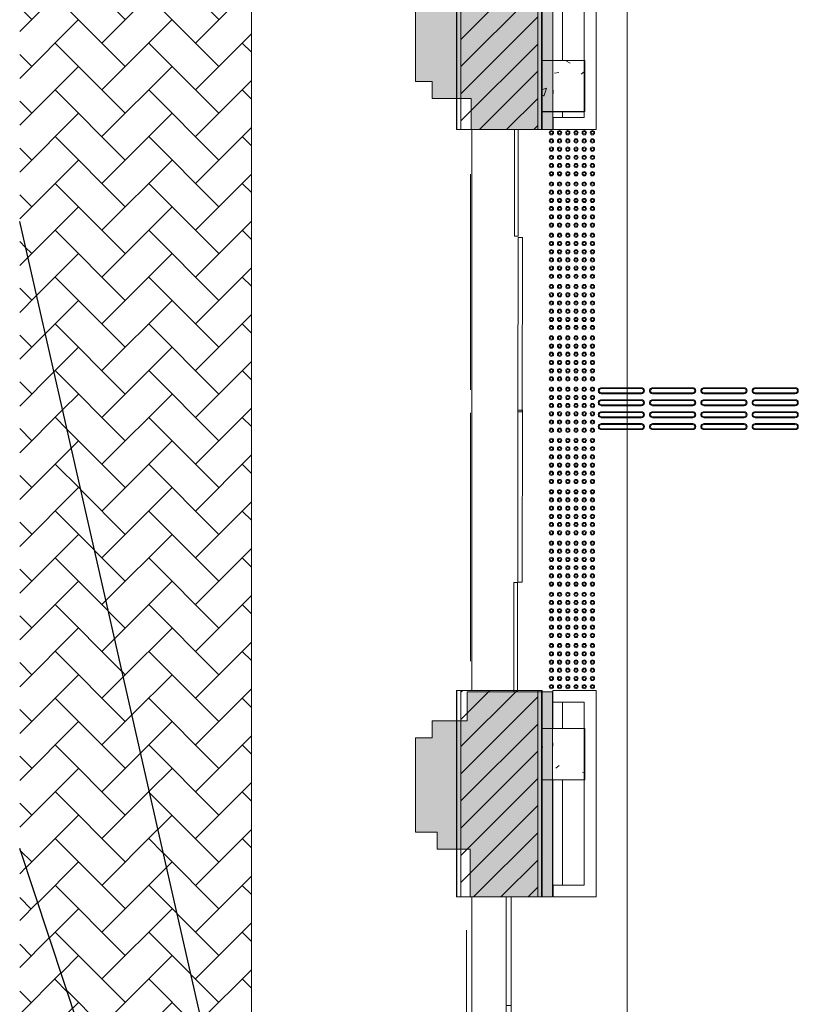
# Model space of a CAD drawing. Header units: metres. Extents: x 2.5 to 42.1, y -73.7 to -48.4.
# Tile 23 of 256: x 2.5 to 7, y -64.7 to -59. Entities that reach past the tile are written whole.
import ezdxf

# ---------------------------------------------------------------- set-up
doc = ezdxf.new("R2010")
doc.units = ezdxf.units.M
for name, color, linetype, lineweight in [('A-COLS', 7, 'Continuous', 18), ('A-DOOR', 7, 'Continuous', 18), ('A-FLOR', 7, 'Continuous', 18), ('A-FLOR-PATT', 7, 'Continuous', 18), ('A-GENM', 7, 'Continuous', 18), ('A-WALL', 7, 'Continuous', 18), ('A-WALL-PATT', 7, 'Continuous', 18), ('G-ANNO-SYMB', 7, 'Continuous', 9), ('I-WALL', 7, 'Continuous', 18), ('S-BEAM', 7, 'Continuous', 18), ('S-COLS', 7, 'Continuous', 18)]:
    doc.layers.add(name, color=color, linetype=linetype, lineweight=lineweight)
pattern_1 = [(49.99999999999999, (21.555, -62.92899999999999), (0.5465545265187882, -0.04781508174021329), [0.05715, -0.62865]), (355, (21.555, -62.92899999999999), (-0.1057276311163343, 0.5731658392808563), [0.04572, -0.50292]), (100.451, (21.601, -62.933), (0.440827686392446, 0.5253490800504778), [0.04857, -0.53427]), (46.184, (21.555, -62.776), (0.8132373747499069, -0.1261291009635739), [0.08573, -0.9429799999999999]), (96.636, (21.623, -62.787), (0.7122119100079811, 0.7422871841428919), [0.07286000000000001, -0.8014100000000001]), (351.184, (21.555, -62.776), (0.7122166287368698, 0.7422739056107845), [0.06858, -0.75438]), (21, (21.631, -62.81399999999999), (0.4548461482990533, -0.3067949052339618), [0.05715, -0.62865]), (326, (21.631, -62.81399999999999), (0.1854048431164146, 0.5525599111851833), [0.04572, -0.50292]), (71.45100000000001, (21.669, -62.84), (0.6402508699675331, 0.2457631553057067), [0.04857, -0.53427]), (37.50000000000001, (21.555, -62.92899999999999), (0.009260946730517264, 0.2536671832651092), [0.02515, -0.47168, 0.02515, -0.48539, -0.5048199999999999]), (37.50000000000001, (21.555, -62.92899999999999), (0.009260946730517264, 0.2536671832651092), [-1.007, 0.02515, -0.47968]), (7.499999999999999, (21.555, -62.92899999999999), (0.2004558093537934, 0.3005459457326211), [0.02515, -0.26594, 0.02515, -0.46025, -0.1924]), (7.499999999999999, (21.555, -62.92899999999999), (0.2004558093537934, 0.3005459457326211), [-0.7764800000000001, 0.02515, -0.16726]), (327.5, (21.385, -62.92899999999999), (0.4067681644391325, -0.01718819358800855), [0.02515, -0.16535, 0.02515, -0.56921, -0.78867]), (327.5, (21.385, -62.92899999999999), (0.4067681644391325, -0.01718819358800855), [-0.78486, 0.02515, -0.76352]), (317.5, (21.309, -62.92899999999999), (0.4443831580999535, 0.07627942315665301), [0.02515, -0.2225, 0.02515, -0.36957, -0.56007]), (317.5, (21.309, -62.92899999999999), (0.4443831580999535, 0.07627942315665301), [-0.64237, 0.02515, -0.53492])]

# ---------------------------------------------------------------- blocks, each defined once
blk = doc.blocks.new('Paredes 12 - Paredes 3-6874078-TÉRREO _0_32m')
at = {"layer": 'A-WALL-PATT', "true_color": 0xd2d2d2}
for points in [[(5.560248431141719, -59.60344708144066), (5.581463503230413, -59.60344708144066), (5.581463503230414, -58.64335825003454), (5.080238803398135, -58.64335825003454), (5.080238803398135, -58.6715634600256), (4.905673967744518, -58.6715634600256), (4.905673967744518, -58.7715634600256), (4.778997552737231, -58.7715634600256), (4.778997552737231, -59.3215634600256), (4.87590819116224, -59.3215634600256), (4.87590819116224, -59.4215634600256), (5.103655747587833, -59.4215634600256), (5.103655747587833, -59.60344708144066)], [(5.578997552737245, -64.09196407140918), (5.578997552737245, -62.8917637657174), (5.080238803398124, -62.8917637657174), (5.080238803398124, -63.06196407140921), (4.875897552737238, -63.06196407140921), (4.875897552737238, -63.16196407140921), (4.778997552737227, -63.16196407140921), (4.778997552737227, -63.71196407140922), (4.905673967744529, -63.71196407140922), (4.905673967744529, -63.81196407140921), (5.097916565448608, -63.81196407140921), (5.097916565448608, -64.09196407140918)]]:
    blk.add_hatch(color=254, dxfattribs=at).paths.add_polyline_path(points)
at = {"layer": 'A-WALL', "color": 253, "true_color": 0xaaaaaa}
for p, q in [((5.080238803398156, -58.6715634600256), (4.90567396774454, -58.6715634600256)), ((4.90567396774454, -58.6715634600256), (4.90567396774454, -58.7715634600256)), ((5.581463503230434, -58.64335825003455), (5.080238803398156, -58.64335825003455)), ((5.080238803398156, -58.64335825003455), (5.080238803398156, -58.6715634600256)), ((5.581463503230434, -59.60344708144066), (5.581463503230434, -58.64335825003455)), ((4.778997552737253, -58.7715634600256), (4.778997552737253, -59.3215634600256)), ((4.90567396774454, -58.7715634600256), (4.778997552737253, -58.7715634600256)), ((4.778997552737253, -59.3215634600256), (4.87590819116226, -59.3215634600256)), ((4.87590819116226, -59.3215634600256), (4.87590819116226, -59.42156346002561)), ((4.87590819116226, -59.42156346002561), (5.103655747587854, -59.42156346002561)), ((5.103655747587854, -59.42156346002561), (5.103655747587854, -59.60344708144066)), ((5.103655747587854, -59.60344708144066), (5.581463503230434, -59.60344708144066)), ((5.080238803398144, -62.8917637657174), (5.080238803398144, -63.06196407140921)), ((5.578997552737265, -62.8917637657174), (5.080238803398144, -62.8917637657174)), ((5.578997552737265, -64.09196407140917), (5.578997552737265, -62.8917637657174)), ((5.080238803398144, -63.06196407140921), (4.875897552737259, -63.06196407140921)), ((4.875897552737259, -63.06196407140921), (4.875897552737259, -63.16196407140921)), ((4.875897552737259, -63.16196407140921), (4.778997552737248, -63.16196407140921)), ((4.778997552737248, -63.16196407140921), (4.778997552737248, -63.71196407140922)), ((4.778997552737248, -63.71196407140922), (4.90567396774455, -63.71196407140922)), ((4.90567396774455, -63.71196407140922), (4.90567396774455, -63.81196407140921)), ((4.90567396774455, -63.81196407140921), (5.097916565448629, -63.81196407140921)), ((5.097916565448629, -63.81196407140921), (5.097916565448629, -64.09196407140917)), ((5.097916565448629, -64.09196407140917), (5.578997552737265, -64.09196407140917))]:
    blk.add_line(p, q, dxfattribs=at)
blk = doc.blocks.new('Portas 6 - Portas 1-6876433-TÉRREO _0_32m')
at = {"layer": 'A-DOOR', "color": 253, "true_color": 0xaaaaaa}
for p, q in [((5.357955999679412, -59.60377598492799), (5.357150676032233, -60.22672067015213)), ((5.379117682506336, -59.60380334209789), (5.357955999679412, -59.60377598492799)), ((5.378312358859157, -60.22674802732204), (5.379117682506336, -59.60380334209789)), ((5.357150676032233, -60.22672067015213), (5.378312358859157, -60.22674802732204)), ((5.378708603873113, -60.23541266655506), (5.377391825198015, -61.25398486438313)), ((5.404186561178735, -60.23544560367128), (5.378708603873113, -60.23541266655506)), ((5.402869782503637, -61.25401780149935), (5.404186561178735, -60.23544560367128)), ((5.377348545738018, -61.24396806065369), (5.376048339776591, -62.24972071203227)), ((5.40440974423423, -61.24400304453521), (5.377348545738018, -61.24396806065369)), ((5.377391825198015, -61.25398486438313), (5.402869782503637, -61.25401780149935)), ((5.403109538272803, -62.24975569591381), (5.40440974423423, -61.24400304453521)), ((5.354532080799, -62.25229136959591), (5.353705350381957, -62.89179490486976)), ((5.375693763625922, -62.25231872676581), (5.354532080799, -62.25229136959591)), ((5.374867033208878, -62.89182226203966), (5.375693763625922, -62.25231872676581)), ((5.376048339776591, -62.24972071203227), (5.403109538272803, -62.24975569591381)), ((5.353705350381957, -62.89179490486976), (5.374867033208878, -62.89182226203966))]:
    blk.add_line(p, q, dxfattribs=at)
blk = doc.blocks.new('Portas 8 - Portas 2-6876474-TÉRREO _0_32m')
at = {"layer": 'A-DOOR', "color": 253, "true_color": 0xaaaaaa}
for p, q in [((5.309373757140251, -64.09192647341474), (5.308554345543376, -64.72576865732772)), ((5.338864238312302, -64.09196459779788), (5.309373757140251, -64.09192647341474)), ((5.338044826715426, -64.72580678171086), (5.338864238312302, -64.09196459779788)), ((5.308554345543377, -64.72576865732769), (5.30768916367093, -65.3950156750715)), ((5.338044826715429, -64.72580678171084), (5.308554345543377, -64.72576865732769)), ((5.308554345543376, -64.72576865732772), (5.338044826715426, -64.72580678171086)), ((5.337179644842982, -65.39505379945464), (5.338044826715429, -64.72580678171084)), ((5.30768916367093, -65.3950156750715), (5.337179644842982, -65.39505379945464))]:
    blk.add_line(p, q, dxfattribs=at)
blk = doc.blocks.new('_ARQPWR_ACS Piso tátil de alerta - 30 cm Inox-7195133-TÉRREO _0_32m')
at = {"layer": 'A-GENM', "color": 253, "true_color": 0xaaaaaa}
for centre, radius, start, end in [((-0.1199999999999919, 0.1200000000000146), 0.01249999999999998, 0, 179.9999999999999), ((-0.1199999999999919, 0.1200000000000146), 0.0125, 179.9999999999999, 359.9999999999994), ((-0.1199999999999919, 0.1200000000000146), 0.007500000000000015, 359.9999999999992, 179.9999999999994), ((-0.1199999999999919, 0.1200000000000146), 0.007500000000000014, 179.9999999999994, 359.9999999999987), ((-0.07199999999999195, 0.1200000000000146), 0.0125, 0, 179.9999999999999), ((-0.07199999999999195, 0.1200000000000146), 0.0125, 179.9999999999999, 359.9999999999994), ((-0.07199999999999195, 0.1200000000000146), 0.007500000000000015, 359.9999999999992, 179.9999999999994), ((-0.07199999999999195, 0.1200000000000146), 0.00750000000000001, 179.9999999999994, 359.9999999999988), ((-0.02399999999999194, 0.1200000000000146), 0.0125, 3.81666561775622e-14, 179.9999999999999), ((-0.02399999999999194, 0.1200000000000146), 0.0125, 179.9999999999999, 359.9999999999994), ((-0.02399999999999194, 0.1200000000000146), 0.007500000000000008, 359.9999999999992, 179.9999999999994), ((-0.02399999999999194, 0.1200000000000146), 0.007500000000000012, 179.9999999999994, 359.9999999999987), ((0.02400000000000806, 0.1200000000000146), 0.0125, 3.498610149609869e-14, 179.9999999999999), ((0.02400000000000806, 0.1200000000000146), 0.0125, 179.9999999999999, 359.9999999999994), ((0.02400000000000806, 0.1200000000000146), 0.007500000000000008, 359.9999999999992, 179.9999999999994), ((0.02400000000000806, 0.1200000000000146), 0.007500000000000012, 179.9999999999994, 359.9999999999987), ((0.07200000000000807, 0.1200000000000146), 0.0125, 3.180554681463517e-14, 179.9999999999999), ((0.07200000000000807, 0.1200000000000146), 0.0125, 179.9999999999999, 359.9999999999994), ((0.07200000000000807, 0.1200000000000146), 0.007499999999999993, 359.9999999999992, 179.9999999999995), ((0.07200000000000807, 0.1200000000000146), 0.007500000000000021, 179.9999999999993, 359.9999999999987), ((0.120000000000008, 0.1200000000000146), 0.0125, 0, 179.9999999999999), ((0.120000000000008, 0.1200000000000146), 0.0125, 179.9999999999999, 359.9999999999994), ((0.120000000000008, 0.1200000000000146), 0.007500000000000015, 359.9999999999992, 179.9999999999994), ((0.120000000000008, 0.1200000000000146), 0.00750000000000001, 179.9999999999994, 359.9999999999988), ((-0.119999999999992, 0.07200000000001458), 0.0125, 2.544443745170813e-14, 179.9999999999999), ((-0.119999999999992, 0.07200000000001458), 0.01249999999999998, 179.9999999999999, 359.9999999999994), ((-0.119999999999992, 0.07200000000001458), 0.007500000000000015, 359.9999999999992, 179.9999999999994), ((-0.119999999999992, 0.07200000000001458), 0.00750000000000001, 179.9999999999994, 359.9999999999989), ((-0.07199999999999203, 0.07200000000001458), 0.01249999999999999, 2.544443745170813e-14, 179.9999999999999), ((-0.07199999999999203, 0.07200000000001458), 0.01249999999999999, 179.9999999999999, 359.9999999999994), ((-0.07199999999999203, 0.07200000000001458), 0.007500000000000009, 359.9999999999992, 179.9999999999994), ((-0.07199999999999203, 0.07200000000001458), 0.00750000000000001, 179.9999999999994, 359.9999999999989), ((-0.02399999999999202, 0.07200000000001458), 0.01249999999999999, 3.180554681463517e-14, 179.9999999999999), ((-0.02399999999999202, 0.07200000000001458), 0.01249999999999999, 179.9999999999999, 359.9999999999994), ((-0.02399999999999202, 0.07200000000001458), 0.007500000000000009, 359.9999999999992, 179.9999999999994), ((-0.02399999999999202, 0.07200000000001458), 0.007500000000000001, 179.9999999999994, 359.9999999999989), ((0.02400000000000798, 0.07200000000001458), 0.01249999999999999, 3.180554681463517e-14, 179.9999999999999), ((0.02400000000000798, 0.07200000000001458), 0.01249999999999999, 179.9999999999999, 359.9999999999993), ((0.02400000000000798, 0.07200000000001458), 0.007500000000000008, 359.9999999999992, 179.9999999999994), ((0.02400000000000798, 0.07200000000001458), 0.007500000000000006, 179.9999999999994, 359.9999999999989), ((0.07200000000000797, 0.07200000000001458), 0.0125, 0, 179.9999999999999), ((0.07200000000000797, 0.07200000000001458), 0.0125, 179.9999999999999, 359.9999999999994), ((0.07200000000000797, 0.07200000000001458), 0.007500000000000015, 359.9999999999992, 179.9999999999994), ((0.07200000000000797, 0.07200000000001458), 0.0075, 179.9999999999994, 359.9999999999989), ((0.120000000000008, 0.07200000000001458), 0.01249999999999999, 2.544443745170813e-14, 179.9999999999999), ((0.120000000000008, 0.07200000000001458), 0.01249999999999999, 179.9999999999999, 359.9999999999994), ((0.120000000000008, 0.07200000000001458), 0.007500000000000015, 359.9999999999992, 179.9999999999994), ((0.120000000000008, 0.07200000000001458), 0.00750000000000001, 179.9999999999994, 359.9999999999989), ((-0.1199999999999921, 0.02400000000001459), 0.0125, 1.590277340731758e-14, 179.9999999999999), ((-0.1199999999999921, 0.02400000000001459), 0.01249999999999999, 179.9999999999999, 359.9999999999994), ((-0.1199999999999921, 0.02400000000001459), 0.007500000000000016, 359.9999999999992, 179.9999999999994), ((-0.1199999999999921, 0.02400000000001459), 0.007500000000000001, 179.9999999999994, 359.9999999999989), ((-0.0719999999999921, 0.02400000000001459), 0.0125, 1.590277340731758e-14, 179.9999999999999), ((-0.0719999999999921, 0.02400000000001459), 0.01249999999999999, 179.9999999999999, 359.9999999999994), ((-0.0719999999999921, 0.02400000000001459), 0.007500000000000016, 359.9999999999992, 179.9999999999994), ((-0.0719999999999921, 0.02400000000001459), 0.007500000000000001, 179.9999999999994, 359.9999999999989), ((-0.02399999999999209, 0.02400000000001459), 0.01249999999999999, 5.088887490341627e-14, 179.9999999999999), ((-0.02399999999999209, 0.02400000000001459), 0.01249999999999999, 179.9999999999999, 359.9999999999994), ((-0.02399999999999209, 0.02400000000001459), 0.007500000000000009, 359.9999999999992, 179.9999999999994), ((-0.02399999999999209, 0.02400000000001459), 0.007500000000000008, 179.9999999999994, 359.9999999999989), ((0.02400000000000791, 0.02400000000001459), 0.01249999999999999, 4.452776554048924e-14, 179.9999999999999), ((0.02400000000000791, 0.02400000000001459), 0.01249999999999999, 179.9999999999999, 359.9999999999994), ((0.02400000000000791, 0.02400000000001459), 0.007500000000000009, 359.9999999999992, 179.9999999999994), ((0.02400000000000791, 0.02400000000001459), 0.007500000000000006, 179.9999999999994, 359.9999999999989), ((0.07200000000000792, 0.02400000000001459), 0.0125, 4.452776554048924e-14, 179.9999999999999), ((0.07200000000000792, 0.02400000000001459), 0.01249999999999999, 179.9999999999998, 359.9999999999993), ((0.07200000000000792, 0.02400000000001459), 0.007500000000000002, 359.9999999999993, 179.9999999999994), ((0.07200000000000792, 0.02400000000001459), 0.007500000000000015, 179.9999999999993, 359.9999999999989), ((0.1200000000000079, 0.02400000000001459), 0.0125, 1.590277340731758e-14, 179.9999999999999), ((0.1200000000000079, 0.02400000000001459), 0.01249999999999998, 179.9999999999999, 359.9999999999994), ((0.1200000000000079, 0.02400000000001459), 0.007500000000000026, 359.9999999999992, 179.9999999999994), ((0.1200000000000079, 0.02400000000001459), 0.007500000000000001, 179.9999999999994, 359.9999999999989), ((-0.1199999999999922, -0.02399999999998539), 0.01249999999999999, 5.724998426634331e-14, 179.9999999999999), ((-0.1199999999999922, -0.02399999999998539), 0.01249999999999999, 179.9999999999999, 359.9999999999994), ((-0.1199999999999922, -0.02399999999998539), 0.007500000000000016, 359.9999999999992, 179.9999999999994), ((-0.1199999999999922, -0.02399999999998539), 0.007500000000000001, 179.9999999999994, 359.9999999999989), ((-0.07199999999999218, -0.02399999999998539), 0.0125, 1.90833280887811e-14, 179.9999999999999), ((-0.07199999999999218, -0.02399999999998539), 0.01249999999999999, 179.9999999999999, 359.9999999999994), ((-0.07199999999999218, -0.02399999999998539), 0.007500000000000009, 359.9999999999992, 179.9999999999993), ((-0.07199999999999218, -0.02399999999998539), 0.007500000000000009, 179.9999999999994, 359.9999999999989), ((-0.02399999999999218, -0.02399999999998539), 0.01249999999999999, 4.452776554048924e-14, 179.9999999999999), ((-0.02399999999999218, -0.02399999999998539), 0.01249999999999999, 179.9999999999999, 359.9999999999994), ((-0.02399999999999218, -0.02399999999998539), 0.007500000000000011, 359.9999999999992, 179.9999999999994), ((-0.02399999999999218, -0.02399999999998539), 0.007500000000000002, 179.9999999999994, 359.9999999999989), ((0.02400000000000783, -0.02399999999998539), 0.01249999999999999, 6.361109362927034e-14, 179.9999999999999), ((0.02400000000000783, -0.02399999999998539), 0.01249999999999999, 179.9999999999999, 359.9999999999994), ((0.02400000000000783, -0.02399999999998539), 0.007500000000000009, 359.9999999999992, 179.9999999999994), ((0.02400000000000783, -0.02399999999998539), 0.007500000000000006, 179.9999999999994, 359.9999999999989), ((0.07200000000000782, -0.02399999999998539), 0.0125, 2.544443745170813e-14, 179.9999999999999), ((0.07200000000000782, -0.02399999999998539), 0.01249999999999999, 179.9999999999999, 359.9999999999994), ((0.07200000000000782, -0.02399999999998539), 0.007500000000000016, 359.9999999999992, 179.9999999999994), ((0.07200000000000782, -0.02399999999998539), 0.007500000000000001, 179.9999999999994, 359.9999999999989), ((0.1200000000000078, -0.02399999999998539), 0.0125, 1.90833280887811e-14, 179.9999999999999), ((0.1200000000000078, -0.02399999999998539), 0.01249999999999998, 179.9999999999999, 359.9999999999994), ((0.1200000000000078, -0.02399999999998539), 0.007500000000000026, 359.9999999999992, 179.9999999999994), ((0.1200000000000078, -0.02399999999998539), 0.007500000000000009, 179.9999999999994, 359.9999999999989), ((-0.1199999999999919, -0.07199999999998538), 0.01249999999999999, 6.361109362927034e-14, 179.9999999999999), ((-0.1199999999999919, -0.07199999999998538), 0.01249999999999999, 179.9999999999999, 359.9999999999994), ((-0.1199999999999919, -0.1199999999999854), 0.0125, 2.544443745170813e-14, 179.9999999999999), ((-0.1199999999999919, -0.07199999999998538), 0.007500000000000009, 359.9999999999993, 179.9999999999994), ((-0.1199999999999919, -0.07199999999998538), 0.007500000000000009, 179.9999999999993, 359.999999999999), ((-0.1199999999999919, -0.1199999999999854), 0.007499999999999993, 359.9999999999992, 179.9999999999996), ((-0.07199999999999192, -0.07199999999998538), 0.01249999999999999, 6.361109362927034e-14, 179.9999999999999), ((-0.07199999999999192, -0.07199999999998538), 0.0125, 179.9999999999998, 359.9999999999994), ((-0.07199999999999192, -0.1199999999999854), 0.0125, 2.544443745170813e-14, 179.9999999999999), ((-0.07199999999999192, -0.07199999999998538), 0.007500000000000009, 359.9999999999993, 179.9999999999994), ((-0.07199999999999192, -0.07199999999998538), 0.007500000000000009, 179.9999999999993, 359.999999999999), ((-0.07199999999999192, -0.1199999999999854), 0.007499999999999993, 359.9999999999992, 179.9999999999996), ((-0.02399999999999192, -0.07199999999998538), 0.01249999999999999, 7.63333123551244e-14, 179.9999999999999), ((-0.02399999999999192, -0.07199999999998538), 0.01249999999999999, 179.9999999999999, 359.9999999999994), ((-0.02399999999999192, -0.1199999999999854), 0.01249999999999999, 3.180554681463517e-14, 179.9999999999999), ((-0.02399999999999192, -0.07199999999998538), 0.007500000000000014, 359.9999999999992, 179.9999999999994), ((-0.02399999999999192, -0.07199999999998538), 0.007500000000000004, 179.9999999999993, 359.999999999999), ((-0.02399999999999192, -0.1199999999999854), 0.007500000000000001, 359.9999999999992, 179.9999999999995), ((0.02400000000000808, -0.07199999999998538), 0.01249999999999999, 6.361109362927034e-14, 179.9999999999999), ((0.02400000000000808, -0.07199999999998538), 0.01249999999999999, 179.9999999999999, 359.9999999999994), ((0.02400000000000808, -0.1199999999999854), 0.01249999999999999, 4.452776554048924e-14, 179.9999999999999), ((0.02400000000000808, -0.07199999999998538), 0.007500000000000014, 359.9999999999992, 179.9999999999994), ((0.02400000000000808, -0.07199999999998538), 0.0075, 179.9999999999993, 359.999999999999), ((0.02400000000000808, -0.1199999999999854), 0.007499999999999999, 359.9999999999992, 179.9999999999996), ((0.07200000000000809, -0.07199999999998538), 0.01249999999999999, 5.724998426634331e-14, 179.9999999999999), ((0.07200000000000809, -0.07199999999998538), 0.0125, 179.9999999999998, 359.9999999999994), ((0.07200000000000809, -0.1199999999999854), 0.01249999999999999, 2.544443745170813e-14, 179.9999999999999), ((0.07200000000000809, -0.07199999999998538), 0.007500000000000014, 359.9999999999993, 179.9999999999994), ((0.07200000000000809, -0.07199999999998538), 0.007499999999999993, 179.9999999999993, 359.9999999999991), ((0.07200000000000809, -0.1199999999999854), 0.007500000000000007, 359.9999999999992, 179.9999999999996), ((0.1200000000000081, -0.07199999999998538), 0.01249999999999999, 6.997220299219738e-14, 179.9999999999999), ((0.1200000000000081, -0.07199999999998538), 0.01249999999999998, 179.9999999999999, 359.9999999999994), ((0.1200000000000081, -0.1199999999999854), 0.0125, 2.544443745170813e-14, 179.9999999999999), ((0.1200000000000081, -0.07199999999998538), 0.007500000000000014, 359.9999999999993, 179.9999999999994), ((0.1200000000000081, -0.07199999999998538), 0.007500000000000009, 179.9999999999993, 359.999999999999), ((0.1200000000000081, -0.1199999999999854), 0.007500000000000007, 359.9999999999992, 179.9999999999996), ((-0.1199999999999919, -0.1199999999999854), 0.01249999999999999, 179.9999999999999, 359.9999999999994), ((-0.1199999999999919, -0.1199999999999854), 0.007500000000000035, 179.9999999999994, 359.9999999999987), ((-0.07199999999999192, -0.1199999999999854), 0.0125, 179.9999999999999, 359.9999999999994), ((-0.07199999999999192, -0.1199999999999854), 0.007500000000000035, 179.9999999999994, 359.9999999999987), ((-0.02399999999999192, -0.1199999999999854), 0.01249999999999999, 179.9999999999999, 359.9999999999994), ((-0.02399999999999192, -0.1199999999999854), 0.00750000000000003, 179.9999999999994, 359.9999999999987), ((0.02400000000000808, -0.1199999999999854), 0.01249999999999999, 179.9999999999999, 359.9999999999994), ((0.02400000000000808, -0.1199999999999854), 0.007500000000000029, 179.9999999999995, 359.9999999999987), ((0.07200000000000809, -0.1199999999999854), 0.0125, 179.9999999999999, 359.9999999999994), ((0.07200000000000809, -0.1199999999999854), 0.007500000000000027, 179.9999999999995, 359.9999999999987), ((0.1200000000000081, -0.1199999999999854), 0.01249999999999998, 179.9999999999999, 359.9999999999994), ((0.1200000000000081, -0.1199999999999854), 0.007500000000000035, 179.9999999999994, 359.9999999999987)]:
    blk.add_arc(centre, radius, start, end, dxfattribs=at)
blk = doc.blocks.new('_ARQPWR_ACS Piso tátil direcional - 30 cm Inox-7195131-TÉRREO _0_32m')
at = {"layer": 'A-GENM', "color": 253, "true_color": 0xaaaaaa}
for p, q in [((-0.1174999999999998, 0.1225000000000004), (0.1175000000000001, 0.1225000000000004)), ((0.1175000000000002, 0.1175000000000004), (-0.1174999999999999, 0.1175000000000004)), ((-0.1174999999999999, 0.09250000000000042), (0.1175000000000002, 0.09250000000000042)), ((0.1175000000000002, 0.08750000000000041), (-0.1175, 0.08750000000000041)), ((-0.1175000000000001, 0.05250000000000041), (0.1174999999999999, 0.05250000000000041)), ((0.1174999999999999, 0.04750000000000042), (-0.1175000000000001, 0.04750000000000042)), ((-0.1175000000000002, 0.02250000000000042), (0.1174999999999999, 0.02250000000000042)), ((0.1174999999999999, 0.01750000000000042), (-0.1175000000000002, 0.01750000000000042)), ((-0.1174999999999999, -0.01749999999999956), (0.1175000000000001, -0.01749999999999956)), ((0.1175000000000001, -0.02249999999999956), (-0.1174999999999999, -0.02249999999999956)), ((-0.1175, -0.04749999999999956), (0.1175000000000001, -0.04749999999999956)), ((0.1175000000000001, -0.05249999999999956), (-0.1175, -0.05249999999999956)), ((-0.1174999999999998, -0.08749999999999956), (0.1175000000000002, -0.08749999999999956)), ((0.1175000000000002, -0.09249999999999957), (-0.1174999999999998, -0.09249999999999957)), ((-0.1174999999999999, -0.1174999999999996), (0.1175000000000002, -0.1174999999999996)), ((0.1175000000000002, -0.1224999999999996), (-0.1174999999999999, -0.1224999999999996))]:
    blk.add_line(p, q, dxfattribs=at)
for centre, radius, start, end in [((-0.1174999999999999, 0.1050000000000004), 0.01750000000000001, 89.99999999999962, 269.9999999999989), ((-0.1174999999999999, 0.1050000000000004), 0.01249999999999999, 89.99999999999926, 269.9999999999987), ((0.1175000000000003, 0.1050000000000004), 0.01750000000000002, 269.9999999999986, 89.99999999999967), ((0.1175000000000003, 0.1050000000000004), 0.01249999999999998, 269.9999999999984, 89.99999999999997), ((-0.1175000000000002, 0.03500000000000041), 0.0175, 89.99999999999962, 269.9999999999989), ((-0.1175000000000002, 0.03500000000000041), 0.01249999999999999, 89.99999999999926, 269.9999999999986), ((0.1175000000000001, 0.03500000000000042), 0.01750000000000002, 269.9999999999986, 89.99999999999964), ((0.1175000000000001, 0.03500000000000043), 0.01249999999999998, 269.9999999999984, 89.99999999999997), ((-0.1175, -0.03499999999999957), 0.01750000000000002, 89.9999999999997, 269.9999999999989), ((-0.1175, -0.03499999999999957), 0.01249999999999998, 89.99999999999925, 269.9999999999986), ((0.1175000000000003, -0.03499999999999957), 0.01750000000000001, 269.9999999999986, 89.99999999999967), ((0.1175000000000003, -0.03499999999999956), 0.01249999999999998, 269.9999999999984, 90.00000000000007), ((-0.1174999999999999, -0.1049999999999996), 0.01749999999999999, 89.99999999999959, 269.999999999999), ((-0.1174999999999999, -0.1049999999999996), 0.01249999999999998, 89.99999999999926, 269.9999999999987), ((0.1175000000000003, -0.1049999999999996), 0.01750000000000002, 269.9999999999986, 89.99999999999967), ((0.1175000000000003, -0.1049999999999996), 0.01249999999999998, 269.9999999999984, 89.99999999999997)]:
    blk.add_arc(centre, radius, start, end, dxfattribs=at)
blk = doc.blocks.new('Led_Stripe_11805 - Led_Stripe_11805-7936288-TÉRREO _0_32m')
at = {"layer": 'A-GENM', "color": 253, "true_color": 0xaaaaaa}
for p, q in [((5.580997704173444, -63.19042525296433), (5.578997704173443, -63.19042525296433)), ((5.578997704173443, -63.19042525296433), (5.578997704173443, -63.21042525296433)), ((5.578997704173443, -63.21042525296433), (5.580997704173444, -63.21042525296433)), ((5.580997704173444, -63.21042525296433), (5.580997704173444, -63.19042525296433))]:
    blk.add_line(p, q, dxfattribs=at)
blk = doc.blocks.new('Led_Stripe_11805 - Led_Stripe_11805-7944635-TÉRREO _0_32m')
at = {"layer": 'A-GENM', "color": 253, "true_color": 0xaaaaaa}
for p, q in [((5.583463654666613, -59.37194224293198), (5.581463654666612, -59.37194224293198)), ((5.581463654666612, -59.37194224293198), (5.581463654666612, -59.39194224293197)), ((5.583463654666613, -59.39194224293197), (5.583463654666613, -59.37194224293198)), ((5.581463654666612, -59.39194224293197), (5.583463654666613, -59.39194224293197))]:
    blk.add_line(p, q, dxfattribs=at)
blk = doc.blocks.new('4 GRE - ESCOLA DE CINEMA E AUDIOVISUAL CINE REX R07_rvt-1-TÉRREO _0_32m')
at = {"layer": 'A-FLOR-PATT', "true_color": 0xaaaaaa}
h = blk.add_hatch(dxfattribs=at)
h.set_pattern_fill('FP_5', color=253, style=0, pattern_type=2)
h.set_pattern_definition([(45.002, (21.556, -62.92899999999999), (4.587469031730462e-06, 0.2737210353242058), [0.5806399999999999, -0.19355]), (134.999, (21.693, -62.792), (4.777333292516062e-06, 0.2737210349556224), [0.58062, -0.19354])])
h.paths.add_polyline_path([(5.01867355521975, -71.37899187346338), (5.01867355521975, -70.65597821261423), (4.854303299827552, -70.65597821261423), (4.854761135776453, -70.65799209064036), (5.017562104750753, -70.65799209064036), (5.017562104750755, -71.37410294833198)])
h.paths.add_polyline_path([(3.819351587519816, -66.10354733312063), (3.819351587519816, -53.54754750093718), (2.463672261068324, -58.58127488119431), (2.463672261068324, -60.14033537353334), (3.394195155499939, -64.23341634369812)])
h.paths.add_polyline_path([(5.023731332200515, -50.56346403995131), (5.108314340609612, -50.56346403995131), (5.108314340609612, -48.76154318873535), (4.993101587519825, -49.19057036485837), (4.998190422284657, -49.19283126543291), (5.001723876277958, -49.20151388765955), (4.997948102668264, -49.21035272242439), (4.98931861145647, -49.21400022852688), (4.986745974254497, -49.21293460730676), (4.979541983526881, -49.24301869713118), (4.980541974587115, -49.24067505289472), (4.989425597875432, -49.23713239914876), (4.998190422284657, -49.24116849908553), (5.001586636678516, -49.24951388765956), (4.997656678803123, -49.2583527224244), (4.98922569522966, -49.2618122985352), (4.980512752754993, -49.25819840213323), (4.976877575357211, -49.24957662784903), (4.968814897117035, -49.27951388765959), (5.023731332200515, -49.27951388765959), (5.023731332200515, -49.97009051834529)])
h = blk.add_hatch(dxfattribs=at)
h.set_pattern_fill('FP_3', color=253, style=0, pattern_type=2)
h.set_pattern_definition([(45.008, (21.552, -62.92899999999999), (-2.862340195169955e-06, 0.2737139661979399), [0.58056, -0.19352]), (134.992, (21.689, -62.792), (2.862340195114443e-06, 0.2737139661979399), [0.5805600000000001, -0.19352])])
h.paths.add_polyline_path([(5.01867355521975, -71.50333251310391), (5.01867355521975, -71.37899187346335), (5.017562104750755, -71.37410294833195), (5.017562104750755, -71.49998527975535)])
h.paths.add_polyline_path([(4.854761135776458, -70.65799209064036), (4.854303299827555, -70.65597821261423), (4.737309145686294, -70.65597821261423), (4.737977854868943, -70.65799209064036)])
h.paths.add_polyline_path([(3.819351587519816, -67.89146621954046), (3.819351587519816, -66.10354733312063), (2.463672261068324, -60.14033537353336), (2.463672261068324, -63.80871563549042), (3.657170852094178, -67.40304430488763)])
h = blk.add_hatch(dxfattribs=at)
h.set_pattern_fill('FP_2', color=253, style=0, pattern_type=2)
h.set_pattern_definition([(44.99899999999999, (21.555, -62.931), (-2.293857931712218e-06, 0.2737139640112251), [0.5806399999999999, -0.19355]), (135.001, (21.692, -62.794), (2.293857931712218e-06, 0.2737139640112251), [0.5806399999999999, -0.19355])])
h.paths.add_polyline_path([(5.01867355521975, -71.53992565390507), (5.01867355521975, -71.50333251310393), (5.017562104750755, -71.49998527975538), (5.017562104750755, -71.53703213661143)])
h.paths.add_polyline_path([(4.737977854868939, -70.65799209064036), (4.73730914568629, -70.65597821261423), (4.679133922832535, -70.65597821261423), (4.679907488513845, -70.65799209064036)])
h.paths.add_polyline_path([(3.819351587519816, -68.41764629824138), (3.819351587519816, -67.89146621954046), (2.463672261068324, -63.80871563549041), (2.463672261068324, -64.8883108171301), (3.429625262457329, -67.40304430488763)])
at = {"layer": 'A-WALL-PATT', "true_color": 0xd4d4d4}
h = blk.add_hatch(dxfattribs=at)
h.set_pattern_fill('FP_9', color=254, style=0, pattern_type=2)
h.set_pattern_definition(pattern_1)
h.paths.add_polyline_path([(5.01867355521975, -71.93944224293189), (5.021173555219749, -71.93944224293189), (5.021173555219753, -70.65591592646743), (5.018673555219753, -70.65591592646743), (5.01867355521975, -71.76128275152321)])
h.paths.add_polyline_path([(5.021173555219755, -69.15129828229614), (5.021173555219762, -65.39501292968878), (5.018673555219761, -65.39501292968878), (5.018673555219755, -69.15129828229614)])
h.paths.add_polyline_path([(5.021173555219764, -64.09194224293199), (5.021173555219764, -62.88333642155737), (5.018673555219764, -62.88333642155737), (5.018673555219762, -64.09194224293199)])
h.paths.add_polyline_path([(5.018673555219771, -59.60368088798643), (5.02117355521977, -59.60368088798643), (5.021173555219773, -58.641942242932), (5.018673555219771, -58.641942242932), (5.018673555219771, -59.47897440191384)])
h.paths.add_polyline_path([(5.018673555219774, -57.34194224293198), (5.021173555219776, -57.34194224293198), (5.02117355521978, -53.53154597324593), (5.018673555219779, -53.53154597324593), (5.018673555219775, -56.30934644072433)])
h.paths.add_polyline_path([(5.018673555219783, -51.86154318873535), (5.021173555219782, -51.86154318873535), (5.021173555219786, -50.57154163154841), (5.018673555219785, -50.57154163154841), (5.018673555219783, -51.55490449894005)])
h = blk.add_hatch(dxfattribs=at)
h.set_pattern_fill('FP_10', color=254, style=0, pattern_type=2)
h.set_pattern_definition([(45, (21.555, -62.92899999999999), (-0.0795495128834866, 0.0795495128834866), [])])
h.paths.add_polyline_path([(5.493673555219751, -71.4969422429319), (5.493673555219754, -70.65591592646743), (5.043673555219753, -70.65591592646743), (5.04367355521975, -71.4969422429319)])
h.paths.add_polyline_path([(5.493673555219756, -69.15129828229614), (5.493673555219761, -65.39501292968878), (5.043673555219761, -65.39501292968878), (5.043673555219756, -69.15129828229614)])
h.paths.add_polyline_path([(5.493673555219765, -64.09194224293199), (5.493673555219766, -62.88333642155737), (5.043673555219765, -62.88333642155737), (5.043673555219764, -64.09194224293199)])
h.paths.add_polyline_path([(5.043673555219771, -59.60368088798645), (5.493673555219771, -59.60368088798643), (5.493673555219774, -58.641942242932), (5.043673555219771, -58.641942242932), (5.043673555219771, -59.47897440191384)])
h.paths.add_polyline_path([(5.043673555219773, -57.34194224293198), (5.493673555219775, -57.34194224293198), (5.493673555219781, -53.53154597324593), (5.04367355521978, -53.53154597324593), (5.043673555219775, -56.30934644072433)])
h.paths.add_polyline_path([(5.493673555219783, -51.86154318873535), (5.493673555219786, -50.59654163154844), (5.043673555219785, -50.59654163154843), (5.043673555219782, -51.86154318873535)])
h = blk.add_hatch(dxfattribs=at)
h.set_pattern_fill('FP_9', color=254, style=0, pattern_type=2)
h.set_pattern_definition(pattern_1)
h.paths.add_polyline_path([(5.517300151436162, -71.47194224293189), (5.517748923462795, -71.17262227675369), (5.518673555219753, -71.17262227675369), (5.518673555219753, -70.9944422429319), (5.516173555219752, -70.9944422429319), (5.51617355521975, -71.47194224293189)])
h.paths.add_polyline_path([(5.518673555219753, -70.8994422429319), (5.518673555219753, -70.65591592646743), (5.516173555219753, -70.65591592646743), (5.516173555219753, -70.8994422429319)])
h.paths.add_polyline_path([(5.518673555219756, -69.15129828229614), (5.518673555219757, -68.38012227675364), (5.516173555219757, -68.38012227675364), (5.516173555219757, -69.15129828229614)])
h.paths.add_polyline_path([(5.518673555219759, -67.88512227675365), (5.518673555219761, -65.84792525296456), (5.51617355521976, -65.84792525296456), (5.516173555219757, -67.88512227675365)])
h.paths.add_polyline_path([(5.516173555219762, -65.63292525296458), (5.518673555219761, -65.63292525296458), (5.518673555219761, -65.39501292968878), (5.516173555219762, -65.39501292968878)])
h.paths.add_polyline_path([(5.518673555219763, -64.09194224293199), (5.518673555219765, -62.88333642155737), (5.516173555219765, -62.88333642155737), (5.516173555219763, -64.09194224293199)])
h.paths.add_polyline_path([(5.51617355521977, -59.60368088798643), (5.518673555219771, -59.60368088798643), (5.518673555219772, -58.641942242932), (5.516173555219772, -58.641942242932), (5.51617355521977, -59.47897440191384)])
h.paths.add_polyline_path([(5.518673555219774, -57.34194224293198), (5.518673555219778, -54.83904163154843), (5.516173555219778, -54.83904163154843), (5.516173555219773, -57.34194224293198)])
h.paths.add_polyline_path([(5.518673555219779, -54.34404163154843), (5.518673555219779, -54.34004163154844), (5.516173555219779, -54.34004163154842), (5.516173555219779, -54.34404163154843)])
h.paths.add_polyline_path([(5.518673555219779, -54.33154163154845), (5.518673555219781, -53.53154597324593), (5.51617355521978, -53.53154597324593), (5.516173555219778, -54.33154163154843)])
h.paths.add_polyline_path([(5.518673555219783, -51.86154318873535), (5.518663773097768, -51.34545581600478), (5.517300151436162, -51.34545581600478), (5.517300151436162, -51.06904163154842), (5.516173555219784, -51.06904163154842), (5.516173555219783, -51.86154318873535)])
at = {"layer": 'S-COLS', "true_color": 0xaaaaaa}
h = blk.add_hatch(dxfattribs=at)
h.set_pattern_fill('FP_9', color=253, style=0, pattern_type=2)
h.set_pattern_definition(pattern_1)
h.paths.add_polyline_path([(5.516251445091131, -59.49912227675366), (5.76625144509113, -59.49912227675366), (5.766251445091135, -59.19912227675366), (5.516251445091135, -59.19912227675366), (5.516251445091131, -59.47897440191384)])
h = blk.add_hatch(dxfattribs=at)
h.set_pattern_fill('FP_9', color=253, style=0, pattern_type=2)
h.set_pattern_definition(pattern_1)
h.paths.add_polyline_path([(5.767300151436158, -63.40617817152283), (5.767300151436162, -63.10617817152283), (5.517300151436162, -63.10617817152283), (5.517300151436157, -63.40617817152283), (5.5602485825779, -63.40617817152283)])
at = {"layer": 'A-FLOR', "color": 253, "true_color": 0xaaaaaa}
for p, q in [((3.819351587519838, -50.56346403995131), (3.819351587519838, -67.15129828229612)), ((5.58279796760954, -59.53368088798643), (5.581463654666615, -59.53368088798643)), ((5.108314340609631, -59.60368088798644), (5.108314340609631, -62.88333642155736)), ((5.108314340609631, -62.88333642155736), (5.108314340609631, -59.60368088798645)), ((5.581463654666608, -63.10617817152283), (5.581463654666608, -62.95333642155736)), ((5.581463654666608, -64.02194224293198), (5.581463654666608, -63.40622227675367)), ((5.582797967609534, -64.02194224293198), (5.581463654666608, -64.02194224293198)), ((5.108314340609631, -64.09194224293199), (5.108314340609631, -65.39501292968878)), ((5.108314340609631, -65.39501292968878), (5.108314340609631, -64.09194224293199))]:
    blk.add_line(p, q, dxfattribs=at)
at = {"layer": 'A-FLOR', "color": 253, "lineweight": 25, "true_color": 0xaaaaaa}
for p, q in [((3.819351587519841, -66.10354733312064), (2.463672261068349, -60.14033537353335)), ((3.819351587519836, -67.89146621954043), (2.463672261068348, -63.80871563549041))]:
    blk.add_line(p, q, dxfattribs=at)
at = {"layer": 'A-GENM', "color": 253, "true_color": 0xaaaaaa}
for p, q in [((5.101002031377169, -61.12534578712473), (5.10100203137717, -59.86376894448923)), ((5.10100203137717, -59.86376894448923), (5.101002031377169, -61.12534578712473)), ((5.101002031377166, -62.71264631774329), (5.101002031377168, -61.25917039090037)), ((5.101002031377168, -61.25917039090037), (5.101002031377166, -62.71264631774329)), ((5.077585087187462, -65.91673081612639), (5.077585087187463, -64.28691403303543)), ((5.077585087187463, -64.28691403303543), (5.077585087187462, -65.91673081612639))]:
    blk.add_line(p, q, dxfattribs=at)
at = {"layer": 'A-WALL', "color": 253, "true_color": 0xaaaaaa}
for p, q in [((5.018673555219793, -58.641942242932), (5.018673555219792, -59.60368088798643)), ((5.021173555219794, -58.641942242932), (5.021173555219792, -59.60368088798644)), ((5.043673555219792, -58.641942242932), (5.043673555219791, -59.60368088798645)), ((5.493673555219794, -58.641942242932), (5.493673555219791, -59.60368088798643)), ((5.516173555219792, -58.641942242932), (5.516173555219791, -59.60368088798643)), ((5.518673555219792, -59.60368088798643), (5.518673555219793, -58.641942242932)), ((5.018673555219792, -59.60368088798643), (5.518673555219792, -59.60368088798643)), ((5.518673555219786, -62.88333642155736), (5.018673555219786, -62.88333642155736)), ((5.018673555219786, -62.88333642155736), (5.018673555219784, -64.09194224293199)), ((5.021173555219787, -62.88333642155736), (5.021173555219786, -64.09194224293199)), ((5.043673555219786, -62.88333642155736), (5.043673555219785, -64.09194224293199)), ((5.493673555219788, -62.88333642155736), (5.493673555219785, -64.09194224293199)), ((5.516173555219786, -62.88333642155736), (5.516173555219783, -64.09194224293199)), ((5.518673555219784, -64.09194224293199), (5.518673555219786, -62.88333642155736)), ((5.018673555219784, -64.09194224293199), (5.518673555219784, -64.09194224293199))]:
    blk.add_line(p, q, dxfattribs=at)
at = {"layer": 'I-WALL', "color": 253, "true_color": 0xaaaaaa}
for p, q in [((5.765848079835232, -58.71333642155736), (5.76584807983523, -59.53368088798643)), ((5.83584807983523, -59.53368088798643), (5.835848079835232, -58.71333642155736)), ((5.76584807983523, -59.53368088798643), (5.58279796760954, -59.53368088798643)), ((5.58279796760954, -59.53368088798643), (5.58279796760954, -59.60368088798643)), ((5.83584807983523, -59.60368088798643), (5.83584807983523, -59.53368088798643)), ((5.58279796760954, -59.60368088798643), (5.83584807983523, -59.60368088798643)), ((5.835848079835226, -62.88333642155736), (5.581463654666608, -62.88333642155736)), ((5.581463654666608, -62.88333642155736), (5.581463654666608, -62.95333642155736)), ((5.835848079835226, -62.95333642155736), (5.835848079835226, -62.88333642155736)), ((5.581463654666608, -62.95333642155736), (5.765848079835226, -62.95333642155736)), ((5.765848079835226, -62.95333642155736), (5.765848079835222, -64.02194224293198)), ((5.835848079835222, -64.02194224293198), (5.835848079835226, -62.95333642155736)), ((5.765848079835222, -64.02194224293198), (5.582797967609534, -64.02194224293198)), ((5.582797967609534, -64.02194224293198), (5.582797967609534, -64.09194224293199)), ((5.835848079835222, -64.09194224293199), (5.835848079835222, -64.02194224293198)), ((5.582797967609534, -64.09194224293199), (5.835848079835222, -64.09194224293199))]:
    blk.add_line(p, q, dxfattribs=at)
at = {"layer": 'S-COLS', "color": 253, "true_color": 0xaaaaaa}
for p, q in [((5.516251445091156, -59.19912227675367), (5.516251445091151, -59.49912227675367)), ((5.766251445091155, -59.19912227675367), (5.516251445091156, -59.19912227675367)), ((5.766251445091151, -59.49912227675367), (5.766251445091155, -59.19912227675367)), ((5.516251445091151, -59.49912227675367), (5.766251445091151, -59.49912227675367)), ((5.517300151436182, -63.10617817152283), (5.517300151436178, -63.40617817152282)), ((5.767300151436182, -63.10617817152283), (5.517300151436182, -63.10617817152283)), ((5.767300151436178, -63.40617817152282), (5.767300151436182, -63.10617817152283)), ((5.517300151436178, -63.40617817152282), (5.767300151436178, -63.40617817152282))]:
    blk.add_line(p, q, dxfattribs=at)
at = {"layer": 'A-DOOR', "color": 253, "lineweight": 18, "true_color": 0xaaaaaa}
for name in ['Portas 6 - Portas 1-6876433-TÉRREO _0_32m', 'Portas 8 - Portas 2-6876474-TÉRREO _0_32m']:
    blk.add_blockref(name, (1.514361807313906e-07, 2.182847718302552e-05), dxfattribs=at)
at = {"layer": 'A-GENM', "color": 253, "lineweight": 18, "true_color": 0xaaaaaa}
for name, p in [('Led_Stripe_11805 - Led_Stripe_11805-7944635-TÉRREO _0_32m', (0, 0)), ('_ARQPWR_ACS Piso tátil de alerta - 30 cm Inox-7195133-TÉRREO _0_32m', (5.693305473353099, -59.74174193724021)), ('_ARQPWR_ACS Piso tátil de alerta - 30 cm Inox-7195133-TÉRREO _0_32m', (5.693305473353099, -60.04174193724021)), ('_ARQPWR_ACS Piso tátil de alerta - 30 cm Inox-7195133-TÉRREO _0_32m', (5.693305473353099, -60.34174193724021)), ('_ARQPWR_ACS Piso tátil de alerta - 30 cm Inox-7195133-TÉRREO _0_32m', (5.69330547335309, -60.64174193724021)), ('_ARQPWR_ACS Piso tátil de alerta - 30 cm Inox-7195133-TÉRREO _0_32m', (5.693305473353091, -60.9417419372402)), ('_ARQPWR_ACS Piso tátil de alerta - 30 cm Inox-7195133-TÉRREO _0_32m', (5.693305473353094, -61.24174193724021)), ('_ARQPWR_ACS Piso tátil de alerta - 30 cm Inox-7195133-TÉRREO _0_32m', (5.693305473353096, -61.5417419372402)), ('_ARQPWR_ACS Piso tátil de alerta - 30 cm Inox-7195133-TÉRREO _0_32m', (5.693305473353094, -61.84174193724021)), ('_ARQPWR_ACS Piso tátil de alerta - 30 cm Inox-7195133-TÉRREO _0_32m', (5.693305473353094, -62.14174193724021)), ('_ARQPWR_ACS Piso tátil de alerta - 30 cm Inox-7195133-TÉRREO _0_32m', (5.693305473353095, -62.44174193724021)), ('_ARQPWR_ACS Piso tátil de alerta - 30 cm Inox-7195133-TÉRREO _0_32m', (5.693305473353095, -62.74174193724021)), ('Led_Stripe_11805 - Led_Stripe_11805-7936288-TÉRREO _0_32m', (0, 0))]:
    blk.add_blockref(name, p, dxfattribs=at)
at = {"layer": 'A-GENM', "color": 253, "lineweight": 18, "true_color": 0xaaaaaa, "rotation": 180}
for p in [(5.982259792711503, -61.23593711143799), (6.282259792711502, -61.23593711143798), (6.582259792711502, -61.23593711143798), (6.882259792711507, -61.23593711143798)]:
    blk.add_blockref('_ARQPWR_ACS Piso tátil direcional - 30 cm Inox-7195131-TÉRREO _0_32m', p, dxfattribs=at)
at = {"layer": 'A-WALL', "color": 253, "lineweight": 18, "true_color": 0xaaaaaa}
blk.add_blockref('Paredes 12 - Paredes 3-6874078-TÉRREO _0_32m', (1.514361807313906e-07, 2.182847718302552e-05), dxfattribs=at)
blk = doc.blocks.new('Family - P27-299222-TÉRREO _0_32m')
at = {"layer": 'S-COLS', "color": 253, "true_color": 0xaaaaaa}
for p, q in [((-0.1249999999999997, 0.1500000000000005), (-0.1249999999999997, -0.1500000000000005)), ((0.1249999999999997, 0.1500000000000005), (-0.1249999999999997, 0.1500000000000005)), ((0.1249999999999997, -0.1500000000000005), (0.1249999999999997, 0.1500000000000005)), ((-0.1249999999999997, -0.1500000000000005), (0.1249999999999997, -0.1500000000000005))]:
    blk.add_line(p, q, dxfattribs=at)
blk = doc.blocks.new('Family - P27-301299-TÉRREO _0_32m')
at = {"layer": 'S-COLS', "color": 253, "true_color": 0xaaaaaa}
for p, q in [((-0.1249999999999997, 0.1500000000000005), (-0.1249999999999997, -0.1500000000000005)), ((0.1249999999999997, 0.1500000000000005), (-0.1249999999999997, 0.1500000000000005)), ((0.1249999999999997, -0.1500000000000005), (0.1249999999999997, 0.1500000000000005)), ((-0.1249999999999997, -0.1500000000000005), (0.1249999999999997, -0.1500000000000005))]:
    blk.add_line(p, q, dxfattribs=at)
blk = doc.blocks.new('Family - P32-299224-TÉRREO _0_32m')
at = {"layer": 'S-COLS', "color": 253, "true_color": 0xaaaaaa}
for p, q in [((-0.1249999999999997, 0.1500000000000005), (-0.1249999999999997, -0.1500000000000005)), ((0.1249999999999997, 0.1500000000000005), (-0.1249999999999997, 0.1500000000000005)), ((0.1249999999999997, -0.1500000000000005), (0.1249999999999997, 0.1500000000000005)), ((-0.1249999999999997, -0.1500000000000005), (0.1249999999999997, -0.1500000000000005))]:
    blk.add_line(p, q, dxfattribs=at)
blk = doc.blocks.new('Family - P32-301305-TÉRREO _0_32m')
at = {"layer": 'S-COLS', "color": 253, "true_color": 0xaaaaaa}
for p, q in [((-0.1249999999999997, 0.1500000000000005), (-0.1249999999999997, -0.1500000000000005)), ((0.1249999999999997, 0.1500000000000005), (-0.1249999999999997, 0.1500000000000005)), ((0.1249999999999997, -0.1500000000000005), (0.1249999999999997, 0.1500000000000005)), ((-0.1249999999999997, -0.1500000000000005), (0.1249999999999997, -0.1500000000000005))]:
    blk.add_line(p, q, dxfattribs=at)
blk = doc.blocks.new('Family - VB30-300344-TÉRREO _0_32m')
at = {"layer": 'S-BEAM', "color": 253, "true_color": 0xaaaaaa}
blk.add_line((0.06, 2.1971), (0.06, 1.58138003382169), dxfattribs=at)
blk = doc.blocks.new('Family - VB30-300462-TÉRREO _0_32m')
at = {"layer": 'S-BEAM', "color": 253, "true_color": 0xaaaaaa}
blk.add_line((0.06, -1.663264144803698), (0.06, -2.14845), dxfattribs=at)
blk = doc.blocks.new('Family - VB30-300501-TÉRREO _0_32m')
at = {"layer": 'S-BEAM', "color": 253, "true_color": 0xaaaaaa}
for p, q in [((0.06, 1.803250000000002), (0.06, 1.768691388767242)), ((0.06, -1.65096414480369), (0.06, -1.803805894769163))]:
    blk.add_line(p, q, dxfattribs=at)
blk = doc.blocks.new('ESTRUTURAL CINE REX _011_IFC-1-TÉRREO _0_32m')
at = {"layer": 'A-COLS', "color": 253, "lineweight": 18, "true_color": 0xaaaaaa}
for name, p in [('Family - P27-301299-TÉRREO _0_32m', (5.643621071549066, -59.34852227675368)), ('Family - P32-301305-TÉRREO _0_32m', (5.643621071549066, -63.25622227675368))]:
    blk.add_blockref(name, p, dxfattribs=at)
at = {"layer": 'S-BEAM', "color": 253, "lineweight": 18, "true_color": 0xaaaaaa}
for name, p in [('Family - VB30-300462-TÉRREO _0_32m', (5.578621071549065, -57.05007227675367)), ('Family - VB30-300501-TÉRREO _0_32m', (5.578621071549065, -61.30237227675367)), ('Family - VB30-300344-TÉRREO _0_32m', (5.578621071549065, -65.60332227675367))]:
    blk.add_blockref(name, p, dxfattribs=at)
at = {"layer": 'S-COLS', "color": 253, "lineweight": 18, "true_color": 0xaaaaaa}
for name, p in [('Family - P27-299222-TÉRREO _0_32m', (5.643621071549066, -59.34852227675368)), ('Family - P32-299224-TÉRREO _0_32m', (5.643621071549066, -63.25622227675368))]:
    blk.add_blockref(name, p, dxfattribs=at)

msp = doc.modelspace()

# ---------------------------------------------------------------- linework, layer by layer
at = {"layer": 'G-ANNO-SYMB'}
msp.add_line((6.015771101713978, -50.45606500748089), (6.01577110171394, -72.71601354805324), dxfattribs=at)

# ---------------------------------------------------------------- block references
at = {"lineweight": 5}
for name in ['4 GRE - ESCOLA DE CINEMA E AUDIOVISUAL CINE REX R07_rvt-1-TÉRREO _0_32m', 'ESTRUTURAL CINE REX _011_IFC-1-TÉRREO _0_32m']:
    msp.add_blockref(name, (0, 0), dxfattribs=at)

doc.saveas('drawing.dxf')
